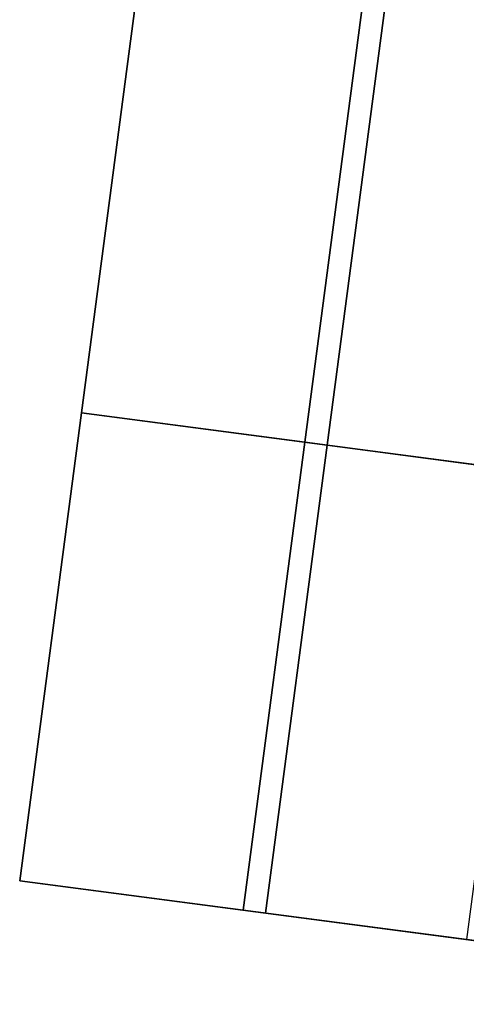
# Model space of a CAD drawing. Header units: millimetres. Extents: x 141.2 to 175.6, y 181.7 to 216.1.
# Tile 185 of 256: x 141.2 to 142.1, y 199.9 to 201.9. Entities that reach past the tile are written whole.
import ezdxf

# ---------------------------------------------------------------- set-up
doc = ezdxf.new("R2010")
doc.units = ezdxf.units.MM
doc.header["$MEASUREMENT"] = 0
doc.layers.add('Default', color=7, linetype='Continuous', true_color=0x000000)

msp = doc.modelspace()

# ---------------------------------------------------------------- meshes
at = {"layer": 'Default', "color": 43}
mesh = msp.add_polyface(dxfattribs=at)
corners = [(142.1691, 200.0324, -2.7783), (142.2931, 200.9743, -2.7783), (142.4171, 201.9161, -2.7783), (141.6746, 200.0975, -2.7434), (141.7986, 201.0394, -2.7434), (141.9226, 201.9812, -2.7434), (141.1801, 200.1626, -2.7085), (141.3041, 201.1045, -2.7085), (141.4281, 202.0464, -2.7085)]
mesh.append_faces([[corners[k] for k in face] for face in [(4, 1, 0, 3), (5, 2, 1, 4), (7, 4, 3, 6), (8, 5, 4, 7)]], dxfattribs={"color": 43})
mesh = msp.add_polyface(dxfattribs=at)
corners = [(141.1801, 200.1626, -2.7085), (141.3041, 201.1045, -2.7085), (141.4281, 202.0464, -2.7085), (141.6296, 200.1034, 3.7757), (141.7536, 201.0453, 3.7757), (141.8776, 201.9872, 3.7757), (142.0792, 200.0442, 10.2598), (142.2032, 200.9861, 10.2598), (142.3272, 201.928, 10.2598)]
mesh.append_faces([[corners[k] for k in face] for face in [(4, 1, 0, 3), (5, 2, 1, 4), (7, 4, 3, 6), (8, 5, 4, 7)]], dxfattribs={"color": 43})
mesh = msp.add_polyface(dxfattribs=at)
corners = [(141.4281, 202.0464, -2.7085), (141.9226, 201.9812, -2.7434), (142.4171, 201.9161, -2.7783), (142.3272, 201.928, 10.2598), (142.8217, 201.8629, 10.2249), (143.3162, 201.7978, 10.1901), (143.1226, 201.8233, 7.3969), (142.6268, 201.8885, 7.3969), (142.613, 201.8904, 7.1974), (143.1087, 201.8251, 7.1974)]
mesh.append_faces([[corners[k] for k in face] for face in [(1, 0, 3, 3), (2, 1, 8, 8), (3, 8, 1, 1), (8, 9, 2, 2), (7, 3, 4, 4), (6, 7, 5, 5), (4, 5, 7, 7), (8, 3, 7, 7)]], dxfattribs={"color": 43})
mesh = msp.add_polyface(dxfattribs=at)
corners = [(141.1801, 200.1626, -2.7085), (141.6296, 200.1034, 3.7757), (142.0792, 200.0442, 10.2598), (142.1691, 200.0324, -2.7783), (142.6187, 199.9732, 3.7059), (143.0682, 199.914, 10.1901), (142.8607, 199.9413, 7.1974), (142.365, 200.0066, 7.1974), (142.3788, 200.0048, 7.3969), (142.8746, 199.9395, 7.3969)]
mesh.append_faces([[corners[k] for k in face] for face in [(4, 1, 0, 3), (2, 1, 7, 7), (4, 7, 1, 1), (5, 2, 8, 8), (7, 8, 2, 2), (7, 4, 6, 6), (8, 9, 5, 5)]], dxfattribs={"color": 43})

doc.saveas('drawing.dxf')
